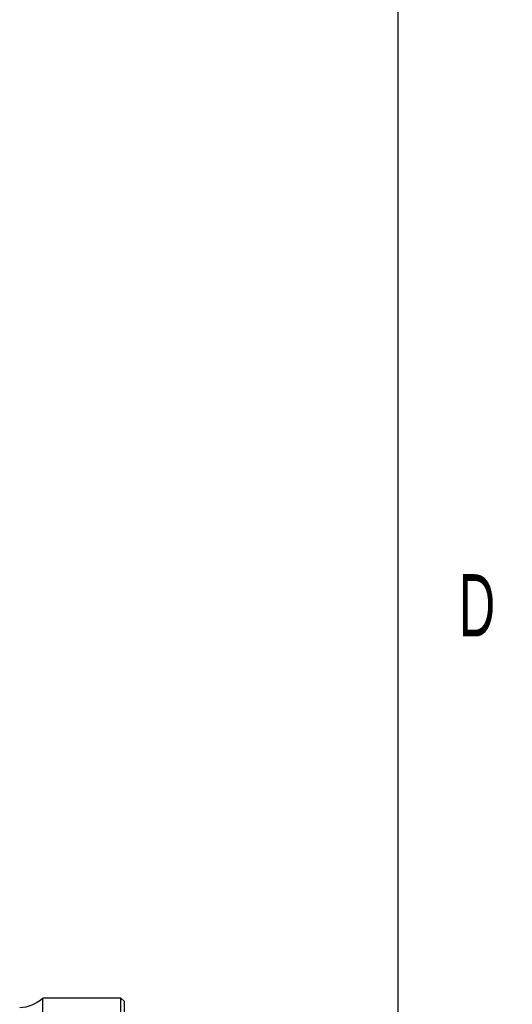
# Model space of a CAD drawing. Extents: x 0 to 4205, y 0 to 2970.
# Tile 54 of 67: x 4049 to 4187, y 1558 to 1835. Entities that reach past the tile are written whole.
import ezdxf

# ---------------------------------------------------------------- set-up
doc = ezdxf.new("R2010")
doc.units = 0
doc.header["$LTSCALE"] = 5
doc.layers.get('0').update_dxf_attribs({"linetype": 'CONTINUOUS'})
doc.styles.add('SLDTEXTSTYLE0', font='TXT', dxfattribs={"width": 0.605})

msp = doc.modelspace()

# ---------------------------------------------------------------- linework, layer by layer
at = {"color": 7, "linetype": 'CONTINUOUS'}
for p, q in [((4155, 2920), (4155, 50)), ((4077.23, 1560.13), (4055.32, 1560.13)), ((4055.32, 1505.17), (4055.32, 1560.13)), ((4078.23, 1559.13), (4077.23, 1560.13)), ((4077.23, 1245.13), (4077.23, 1560.13)), ((4078.23, 1246.13), (4078.23, 1559.13))]:
    msp.add_line(p, q, dxfattribs=at)
msp.add_arc((4048.51, 1567.46), 10, 272.0034, 312.9116, dxfattribs=at)

# ---------------------------------------------------------------- texts
at = {"color": 7, "linetype": 'CONTINUOUS', "insert": (4172.09, 1679.16), "char_height": 17.5, "attachment_point": 1, "style": 'SLDTEXTSTYLE0'}
msp.add_mtext('D', dxfattribs=at)

doc.saveas('drawing.dxf')
